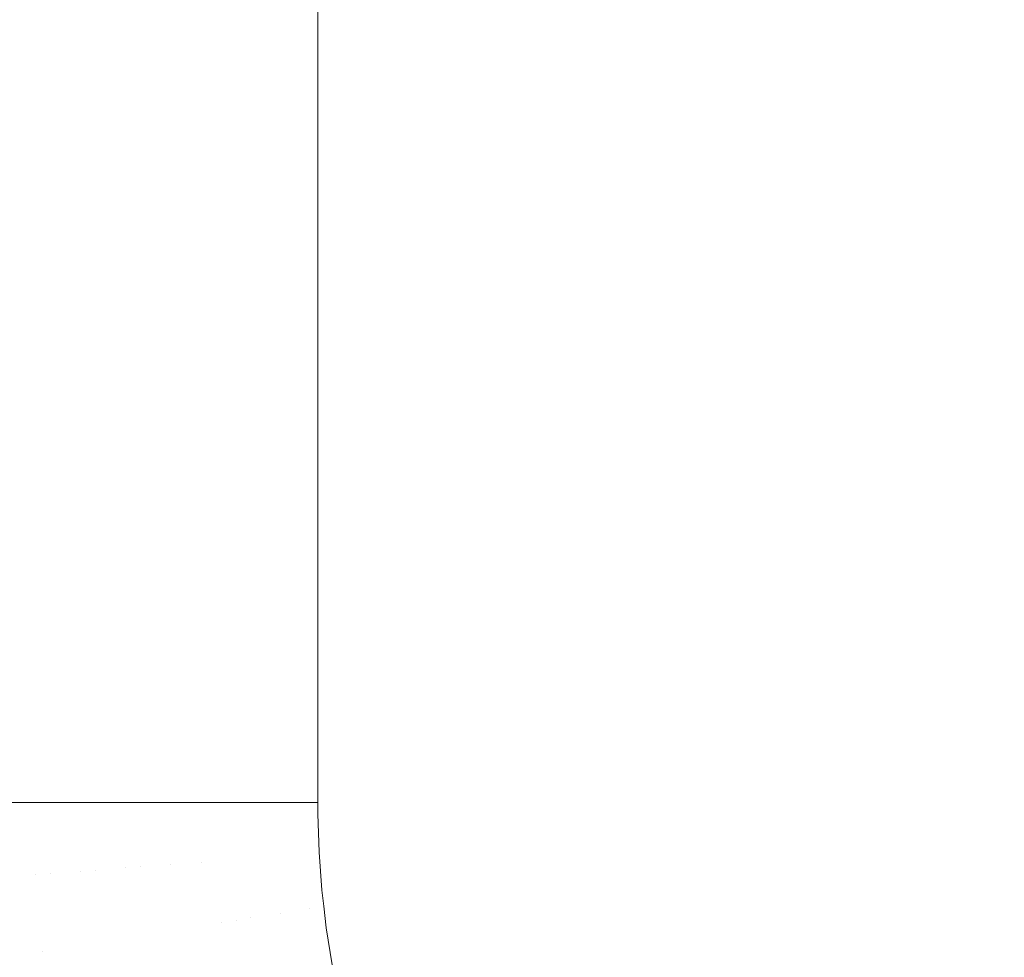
# Model space of a CAD drawing. Header units: centimetres. Extents: x -21.6 to 22.7, y 3.4 to 5.2.
# Tile 130 of 256: x -6.664 to -6.538, y 3.88 to 4. Entities that reach past the tile are written whole.
import ezdxf

# ---------------------------------------------------------------- set-up
doc = ezdxf.new("R2010")
doc.units = ezdxf.units.CM
doc.header["$LTSCALE"] = 2.54
doc.layers.add('Lucido design-1', color=7, linetype='Continuous')

# ---------------------------------------------------------------- blocks, each defined once
blk = doc.blocks.new('Gruppo-4-1')
at = {"color": 7, "linetype": 'Continuous', "lineweight": 9}
blk.add_3dface([(-21.50342, 5.10021, -1872.21551), (-21.50342, 3.50021, -1872.21551), (22.63035, 3.50021, -1872.21551), (22.63035, 5.10021, -1872.21551)], dxfattribs=at)
for points, invisible_edges in [([(-6.66632, 5.10021, -1872.62811), (-6.66352, 5.10021, -1872.62632), (-6.66352, 3.90021, -1872.62632), (-6.66596, 3.90021, -1872.62788)], 10), ([(-6.66352, 5.10021, -1872.62632), (-6.66069, 5.10021, -1872.62467), (-6.66069, 3.90021, -1872.62467), (-6.66223, 3.90021, -1872.62557)], 10), ([(-6.66223, 3.90021, -1872.62557), (-6.66352, 3.90021, -1872.62632), (-6.66352, 5.10021, -1872.62632)], 10), ([(-6.65783, 3.90021, -1872.62317), (-6.66034, 3.90021, -1872.62449), (-6.66069, 5.10021, -1872.62467), (-6.659, 5.10021, -1872.62379)], 10), ([(-6.66034, 3.90021, -1872.62449), (-6.66069, 3.90021, -1872.62467), (-6.66069, 5.10021, -1872.62467)], 10), ([(-6.659, 5.10021, -1872.62379), (-6.65783, 5.10021, -1872.62317), (-6.65783, 3.90021, -1872.62317)], 10), ([(-6.65783, 5.10021, -1872.62317), (-6.65497, 5.10021, -1872.62181), (-6.65497, 3.90021, -1872.62181), (-6.65652, 3.90021, -1872.62255)], 10), ([(-6.65652, 3.90021, -1872.62255), (-6.65783, 3.90021, -1872.62317), (-6.65783, 5.10021, -1872.62317)], 10), ([(-6.65497, 5.10021, -1872.62181), (-6.65208, 5.10021, -1872.62059), (-6.65208, 3.90021, -1872.62059), (-6.65461, 3.90021, -1872.62166)], 10), ([(-6.65461, 3.90021, -1872.62166), (-6.65497, 3.90021, -1872.62181), (-6.65497, 5.10021, -1872.62181)], 10), ([(-6.65074, 3.90021, -1872.62009), (-6.65208, 3.90021, -1872.62059), (-6.65208, 5.10021, -1872.62059), (-6.65081, 5.10021, -1872.62011)], 10), ([(-6.65081, 5.10021, -1872.62011), (-6.64919, 5.10021, -1872.61951), (-6.64919, 3.90021, -1872.61951), (-6.65074, 3.90021, -1872.62009)], 10), ([(-6.64628, 3.90021, -1872.61856), (-6.6488, 3.90021, -1872.61938), (-6.64919, 5.10021, -1872.61951), (-6.64762, 5.10021, -1872.61899)], 10), ([(-6.6488, 3.90021, -1872.61938), (-6.64919, 3.90021, -1872.61951), (-6.64919, 5.10021, -1872.61951)], 10), ([(-6.64762, 5.10021, -1872.61899), (-6.64628, 5.10021, -1872.61856), (-6.64628, 3.90021, -1872.61856)], 10), ([(-6.64628, 5.10021, -1872.61856), (-6.64336, 5.10021, -1872.61774), (-6.64336, 3.90021, -1872.61774), (-6.64492, 3.90021, -1872.61818)], 10), ([(-6.64492, 3.90021, -1872.61818), (-6.64628, 3.90021, -1872.61856), (-6.64628, 5.10021, -1872.61856)], 10), ([(-6.64106, 3.90021, -1872.61719), (-6.64336, 3.90021, -1872.61774), (-6.64336, 5.10021, -1872.61774), (-6.64143, 5.10021, -1872.61728)], 10), ([(-6.64143, 5.10021, -1872.61728), (-6.64043, 5.10021, -1872.61705), (-6.64043, 3.90021, -1872.61705), (-6.64106, 3.90021, -1872.61719)], 10), ([(-6.63913, 3.90021, -1872.6168), (-6.64043, 3.90021, -1872.61705), (-6.64043, 5.10021, -1872.61705), (-6.63992, 5.10021, -1872.61695)], 10), ([(-6.63992, 5.10021, -1872.61695), (-6.6375, 5.10021, -1872.61649), (-6.6375, 3.90021, -1872.61649), (-6.63913, 3.90021, -1872.6168)], 10), ([(-6.6375, 5.10021, -1872.61649), (-6.63455, 5.10021, -1872.61605), (-6.63455, 3.90021, -1872.61605), (-6.6353, 3.90021, -1872.61616)], 10), ([(-6.6353, 3.90021, -1872.61616), (-6.6375, 3.90021, -1872.61649), (-6.6375, 5.10021, -1872.61649)], 10), ([(-6.63455, 3.90021, -1872.61605), (-6.63455, 5.10021, -1872.61605), (-6.6316, 5.10021, -1872.61575), (-6.6316, 3.90021, -1872.61575)], 5), ([(-6.6316, 5.10021, -1872.61575), (-6.62864, 5.10021, -1872.61557), (-6.62864, 3.90021, -1872.61557), (-6.63152, 3.90021, -1872.61574)], 10), ([(-6.63152, 3.90021, -1872.61574), (-6.6316, 3.90021, -1872.61575), (-6.6316, 5.10021, -1872.61575)], 10), ([(-6.62778, 3.90021, -1872.61555), (-6.62864, 3.90021, -1872.61557), (-6.62864, 5.10021, -1872.61557), (-6.62857, 5.10021, -1872.61557)], 10), ([(-6.62857, 5.10021, -1872.61557), (-6.62594, 3.90021, -1872.61551), (-6.62778, 3.90021, -1872.61555)], 9), ([(-6.62857, 5.10021, -1872.61557), (-6.62594, 5.10021, -1872.61551), (-6.62594, 3.90021, -1872.61551)], 8), ([(-6.62594, 5.10021, -1872.61551), (7.75286, 3.90021, -1872.61551), (7.75277, 3.8955, -1872.61551)], 9), ([(-6.62594, 5.10021, -1872.61551), (7.75286, 5.10021, -1872.61551), (7.75286, 3.90021, -1872.61551)], 8), ([(7.75277, 3.8955, -1872.61551), (7.75246, 3.89043, -1872.61551), (7.7521, 3.88694, -1872.61551), (-6.62594, 5.10021, -1872.61551)], 12), ([(-6.62594, 3.90021, -1872.61551), (-6.62594, 5.10021, -1872.61551), (7.7521, 3.88694, -1872.61551)], 10), ([(-6.66596, 3.90021, -1872.62788), (-6.66352, 3.90021, -1872.62632), (-6.66386, 3.89081, -1872.62669), (-6.66571, 3.89066, -1872.62788)], 14), ([(-6.66199, 3.89095, -1872.62556), (-6.66386, 3.89081, -1872.62669), (-6.66352, 3.90021, -1872.62632)], 11), ([(-6.66352, 3.90021, -1872.62632), (-6.66223, 3.90021, -1872.62557), (-6.66199, 3.89095, -1872.62556)], 10), ([(-6.66199, 3.89095, -1872.62556), (-6.66223, 3.90021, -1872.62557), (-6.66069, 3.90021, -1872.62467)], 9), ([(-6.66069, 3.90021, -1872.62467), (-6.6601, 3.8911, -1872.62449), (-6.66199, 3.89095, -1872.62556)], 11), ([(-6.66069, 3.90021, -1872.62467), (-6.66034, 3.90021, -1872.62449), (-6.6601, 3.8911, -1872.62449)], 10), ([(-6.6582, 3.89125, -1872.62348), (-6.6601, 3.8911, -1872.62449), (-6.66034, 3.90021, -1872.62449), (-6.65783, 3.90021, -1872.62317)], 11), ([(-6.65629, 3.89139, -1872.62254), (-6.6582, 3.89125, -1872.62348), (-6.65783, 3.90021, -1872.62317)], 11), ([(-6.65783, 3.90021, -1872.62317), (-6.65652, 3.90021, -1872.62255), (-6.65629, 3.89139, -1872.62254)], 10), ([(-6.65629, 3.89139, -1872.62254), (-6.65652, 3.90021, -1872.62255), (-6.65497, 3.90021, -1872.62181)], 9), ([(-6.65497, 3.90021, -1872.62181), (-6.65438, 3.89154, -1872.62165), (-6.65629, 3.89139, -1872.62254)], 11), ([(-6.65497, 3.90021, -1872.62181), (-6.65461, 3.90021, -1872.62166), (-6.65438, 3.89154, -1872.62165)], 10), ([(-6.65461, 3.90021, -1872.62166), (-6.65208, 3.90021, -1872.62059), (-6.65245, 3.89169, -1872.62083), (-6.65438, 3.89154, -1872.62165)], 14), ([(-6.65052, 3.89184, -1872.62007), (-6.65245, 3.89169, -1872.62083), (-6.65208, 3.90021, -1872.62059)], 11), ([(-6.65208, 3.90021, -1872.62059), (-6.65074, 3.90021, -1872.62009), (-6.65052, 3.89184, -1872.62007)], 10), ([(-6.65052, 3.89184, -1872.62007), (-6.65074, 3.90021, -1872.62009), (-6.64919, 3.90021, -1872.61951)], 9), ([(-6.64919, 3.90021, -1872.61951), (-6.64859, 3.89199, -1872.61937), (-6.65052, 3.89184, -1872.62007)], 11), ([(-6.64919, 3.90021, -1872.61951), (-6.6488, 3.90021, -1872.61938), (-6.64859, 3.89199, -1872.61937)], 10), ([(-6.64665, 3.89214, -1872.61874), (-6.64859, 3.89199, -1872.61937), (-6.6488, 3.90021, -1872.61938), (-6.64628, 3.90021, -1872.61856)], 11), ([(-6.64472, 3.89229, -1872.61816), (-6.64665, 3.89214, -1872.61874), (-6.64628, 3.90021, -1872.61856)], 11), ([(-6.64628, 3.90021, -1872.61856), (-6.64492, 3.90021, -1872.61818), (-6.64472, 3.89229, -1872.61816)], 10), ([(-6.64472, 3.89229, -1872.61816), (-6.64492, 3.90021, -1872.61818), (-6.64336, 3.90021, -1872.61774)], 9), ([(-6.64336, 3.90021, -1872.61774), (-6.64278, 3.89244, -1872.61764), (-6.64472, 3.89229, -1872.61816)], 11), ([(-6.64336, 3.90021, -1872.61774), (-6.64106, 3.90021, -1872.61719), (-6.64086, 3.89259, -1872.61718), (-6.64278, 3.89244, -1872.61764)], 14), ([(-6.64086, 3.89259, -1872.61718), (-6.64106, 3.90021, -1872.61719), (-6.64043, 3.90021, -1872.61705)], 9), ([(-6.64043, 3.90021, -1872.61705), (-6.64019, 3.88452, -1872.61718), (-6.64086, 3.89259, -1872.61718)], 11), ([(-6.64043, 3.90021, -1872.61705), (-6.63913, 3.90021, -1872.6168), (-6.63828, 3.88483, -1872.61678)], 10), ([(-6.63828, 3.88483, -1872.61678), (-6.64019, 3.88452, -1872.61718), (-6.64043, 3.90021, -1872.61705)], 11), ([(-6.63913, 3.90021, -1872.6168), (-6.6375, 3.90021, -1872.61649), (-6.63638, 3.88514, -1872.61644)], 10), ([(-6.63638, 3.88514, -1872.61644), (-6.63828, 3.88483, -1872.61678), (-6.63913, 3.90021, -1872.6168)], 11), ([(-6.63449, 3.88544, -1872.61615), (-6.63638, 3.88514, -1872.61644), (-6.6375, 3.90021, -1872.61649), (-6.6353, 3.90021, -1872.61616)], 11), ([(-6.63449, 3.88544, -1872.61615), (-6.6353, 3.90021, -1872.61616), (-6.63455, 3.90021, -1872.61605)], 9), ([(-6.63455, 3.90021, -1872.61605), (-6.6316, 3.90021, -1872.61575), (-6.63073, 3.88605, -1872.61574)], 10), ([(-6.63073, 3.88605, -1872.61574), (-6.6326, 3.88574, -1872.61592), (-6.63455, 3.90021, -1872.61605)], 11), ([(-6.63455, 3.90021, -1872.61605), (-6.6326, 3.88574, -1872.61592), (-6.63449, 3.88544, -1872.61615)], 11), ([(-6.6316, 3.90021, -1872.61575), (-6.63152, 3.90021, -1872.61574), (-6.63073, 3.88605, -1872.61574)], 10), ([(-6.63152, 3.90021, -1872.61574), (-6.62864, 3.90021, -1872.61557), (-6.62887, 3.88635, -1872.61561), (-6.63073, 3.88605, -1872.61574)], 14), ([(-6.62703, 3.88664, -1872.61554), (-6.62887, 3.88635, -1872.61561), (-6.62864, 3.90021, -1872.61557)], 11), ([(-6.62864, 3.90021, -1872.61557), (-6.62778, 3.90021, -1872.61555), (-6.62703, 3.88664, -1872.61554)], 10), ([(-6.62703, 3.88664, -1872.61554), (-6.62778, 3.90021, -1872.61555), (-6.62577, 3.89386, -1872.61551), (-6.62541, 3.88901, -1872.61551)], 11), ([(-6.62778, 3.90021, -1872.61555), (-6.62594, 3.90021, -1872.61551), (-6.62593, 3.89874, -1872.61551)], 8), ([(-6.62593, 3.89874, -1872.61551), (-6.62577, 3.89386, -1872.61551), (-6.62778, 3.90021, -1872.61555)], 10), ([(-6.62593, 3.89874, -1872.61551), (-6.62594, 3.90021, -1872.61551), (7.7521, 3.88694, -1872.61551)], 10), ([(-6.62541, 3.88901, -1872.61551), (-6.62577, 3.89386, -1872.61551), (-6.62593, 3.89874, -1872.61551), (7.7521, 3.88694, -1872.61551)], 12), ([(-6.65362, 3.88236, -1872.62165), (-6.65552, 3.88205, -1872.62254), (-6.65629, 3.89139, -1872.62254), (-6.65438, 3.89154, -1872.62165)], 15), ([(-6.65438, 3.89154, -1872.62165), (-6.65245, 3.89169, -1872.62083), (-6.65171, 3.88267, -1872.62083), (-6.65362, 3.88236, -1872.62165)], 15), ([(-6.64979, 3.88298, -1872.62007), (-6.65171, 3.88267, -1872.62083), (-6.65245, 3.89169, -1872.62083), (-6.65052, 3.89184, -1872.62007)], 15), ([(-6.65052, 3.89184, -1872.62007), (-6.64859, 3.89199, -1872.61937), (-6.64787, 3.88329, -1872.61937), (-6.64979, 3.88298, -1872.62007)], 15), ([(-6.64595, 3.88359, -1872.61874), (-6.64787, 3.88329, -1872.61937), (-6.64859, 3.89199, -1872.61937), (-6.64665, 3.89214, -1872.61874)], 15), ([(-6.64665, 3.89214, -1872.61874), (-6.64472, 3.89229, -1872.61816), (-6.64403, 3.8839, -1872.61816), (-6.64595, 3.88359, -1872.61874)], 15), ([(-6.64211, 3.88421, -1872.61764), (-6.64403, 3.8839, -1872.61816), (-6.64472, 3.89229, -1872.61816), (-6.64278, 3.89244, -1872.61764)], 15), ([(-6.64278, 3.89244, -1872.61764), (-6.64086, 3.89259, -1872.61718), (-6.64019, 3.88452, -1872.61718), (-6.64211, 3.88421, -1872.61764)], 15), ([(-6.66571, 3.89066, -1872.62788), (-6.66386, 3.89081, -1872.62669), (-6.66304, 3.88084, -1872.62669), (-6.66488, 3.88054, -1872.62788)], 15), ([(-6.66118, 3.88114, -1872.62556), (-6.66304, 3.88084, -1872.62669), (-6.66386, 3.89081, -1872.62669), (-6.66199, 3.89095, -1872.62556)], 15), ([(-6.66199, 3.89095, -1872.62556), (-6.6601, 3.8911, -1872.62449), (-6.65931, 3.88144, -1872.62449), (-6.66118, 3.88114, -1872.62556)], 15), ([(-6.65742, 3.88175, -1872.62348), (-6.65931, 3.88144, -1872.62449), (-6.6601, 3.8911, -1872.62449), (-6.6582, 3.89125, -1872.62348)], 15), ([(-6.6582, 3.89125, -1872.62348), (-6.65629, 3.89139, -1872.62254), (-6.65552, 3.88205, -1872.62254), (-6.65742, 3.88175, -1872.62348)], 15), ([(-6.62541, 3.88901, -1872.61551), (-6.62518, 3.88694, -1872.61551), (-6.62703, 3.88664, -1872.61554)], 10), ([(7.7521, 3.88694, -1872.61551), (-6.62518, 3.88694, -1872.61551), (-6.62541, 3.88901, -1872.61551)], 9), ([(-6.62438, 3.87159, -1872.61554), (-6.62617, 3.87096, -1872.61561), (-6.62887, 3.88635, -1872.61561), (-6.62703, 3.88664, -1872.61554)], 15), ([(-6.62703, 3.88664, -1872.61554), (-6.62518, 3.88694, -1872.61551), (-6.62486, 3.88419, -1872.61551)], 9), ([(-6.62486, 3.88419, -1872.61551), (-6.62412, 3.87944, -1872.61551), (-6.62703, 3.88664, -1872.61554)], 10), ([(-6.62412, 3.87944, -1872.61551), (-6.6232, 3.87477, -1872.61551), (-6.62438, 3.87159, -1872.61554), (-6.62703, 3.88664, -1872.61554)], 14), ([(-6.62518, 3.88694, -1872.61551), (7.75195, 3.8854, -1872.61551), (7.75122, 3.88043, -1872.61551), (7.75029, 3.87554, -1872.61551)], 9), ([(-6.62518, 3.88694, -1872.61551), (7.7521, 3.88694, -1872.61551), (7.75195, 3.8854, -1872.61551)], 9), ([(7.75029, 3.87554, -1872.61551), (7.74917, 3.87075, -1872.61551), (-6.62518, 3.88694, -1872.61551)], 10), ([(7.74917, 3.87075, -1872.61551), (7.74787, 3.86607, -1872.61551), (-6.62518, 3.88694, -1872.61551)], 10), ([(7.74787, 3.86607, -1872.61551), (7.74639, 3.86152, -1872.61551), (-6.62518, 3.88694, -1872.61551)], 10), ([(7.74639, 3.86152, -1872.61551), (7.74475, 3.85711, -1872.61551), (-6.62518, 3.88694, -1872.61551)], 10), ([(7.74475, 3.85711, -1872.61551), (7.74444, 3.8564, -1872.61551), (-6.62518, 3.88694, -1872.61551)], 10), ([(-6.62486, 3.88419, -1872.61551), (-6.62518, 3.88694, -1872.61551), (7.74444, 3.8564, -1872.61551)], 10), ([(-6.63828, 3.88483, -1872.61678), (-6.63638, 3.88514, -1872.61644), (-6.63344, 3.86841, -1872.61644), (-6.63528, 3.86777, -1872.61678)], 15), ([(-6.63161, 3.86906, -1872.61615), (-6.63344, 3.86841, -1872.61644), (-6.63638, 3.88514, -1872.61644), (-6.63449, 3.88544, -1872.61615)], 15), ([(-6.63449, 3.88544, -1872.61615), (-6.6326, 3.88574, -1872.61592), (-6.62978, 3.8697, -1872.61592), (-6.63161, 3.86906, -1872.61615)], 15), ([(-6.62797, 3.87033, -1872.61574), (-6.62978, 3.8697, -1872.61592), (-6.6326, 3.88574, -1872.61592), (-6.63073, 3.88605, -1872.61574)], 15), ([(-6.63073, 3.88605, -1872.61574), (-6.62887, 3.88635, -1872.61561), (-6.62617, 3.87096, -1872.61561), (-6.62797, 3.87033, -1872.61574)], 15), ([(-6.64595, 3.88359, -1872.61874), (-6.64403, 3.8839, -1872.61816), (-6.64277, 3.87506, -1872.61816), (-6.64466, 3.87459, -1872.61874)], 15), ([(-6.64087, 3.87554, -1872.61764), (-6.64277, 3.87506, -1872.61816), (-6.64403, 3.8839, -1872.61816), (-6.64211, 3.88421, -1872.61764)], 15), ([(-6.64211, 3.88421, -1872.61764), (-6.64019, 3.88452, -1872.61718), (-6.63898, 3.87602, -1872.61718), (-6.64087, 3.87554, -1872.61764)], 15), ([(-6.63898, 3.87602, -1872.61718), (-6.64019, 3.88452, -1872.61718), (-6.63828, 3.88483, -1872.61678)], 11), ([(-6.63898, 3.87602, -1872.61718), (-6.63828, 3.88483, -1872.61678), (-6.63528, 3.86777, -1872.61678)], 11), ([(-6.62412, 3.87944, -1872.61551), (-6.62486, 3.88419, -1872.61551), (7.74444, 3.8564, -1872.61551)], 10), ([(-6.65362, 3.88236, -1872.62165), (-6.65171, 3.88267, -1872.62083), (-6.65035, 3.87316, -1872.62083), (-6.65224, 3.87268, -1872.62165)], 15), ([(-6.64846, 3.87363, -1872.62007), (-6.65035, 3.87316, -1872.62083), (-6.65171, 3.88267, -1872.62083), (-6.64979, 3.88298, -1872.62007)], 15), ([(-6.64979, 3.88298, -1872.62007), (-6.64787, 3.88329, -1872.61937), (-6.64656, 3.87411, -1872.61937), (-6.64846, 3.87363, -1872.62007)], 15), ([(-6.64466, 3.87459, -1872.61874), (-6.64656, 3.87411, -1872.61937), (-6.64787, 3.88329, -1872.61937), (-6.64595, 3.88359, -1872.61874)], 15), ([(-6.66118, 3.88114, -1872.62556), (-6.65931, 3.88144, -1872.62449), (-6.65786, 3.87127, -1872.62449), (-6.65971, 3.8708, -1872.62556)], 15), ([(-6.656, 3.87174, -1872.62348), (-6.65786, 3.87127, -1872.62449), (-6.65931, 3.88144, -1872.62449), (-6.65742, 3.88175, -1872.62348)], 15), ([(-6.65742, 3.88175, -1872.62348), (-6.65552, 3.88205, -1872.62254), (-6.65412, 3.87221, -1872.62254), (-6.656, 3.87174, -1872.62348)], 15), ([(-6.65224, 3.87268, -1872.62165), (-6.65412, 3.87221, -1872.62254), (-6.65552, 3.88205, -1872.62254), (-6.65362, 3.88236, -1872.62165)], 15), ([(-6.66421, 3.87528, -1872.62788), (-6.66488, 3.88054, -1872.62788), (-6.66304, 3.88084, -1872.62669), (-6.66238, 3.87565, -1872.62669)], 15), ([(-6.66238, 3.87565, -1872.62669), (-6.66304, 3.88084, -1872.62669), (-6.66118, 3.88114, -1872.62556)], 11), ([(-6.66118, 3.88114, -1872.62556), (-6.65971, 3.8708, -1872.62556), (-6.66238, 3.87565, -1872.62669)], 11)]:
    blk.add_3dface(points, dxfattribs=dict(at, invisible_edges=invisible_edges))
blk = doc.blocks.new('Gruppo-5-1')
at = {"color": 7}
blk.add_blockref('Gruppo-4-1', (0, 0), dxfattribs=at)

msp = doc.modelspace()

# ---------------------------------------------------------------- block references
at = {"layer": 'Lucido design-1', "color": 7}
msp.add_blockref('Gruppo-5-1', (0, 0), dxfattribs=at)

doc.saveas('drawing.dxf')
